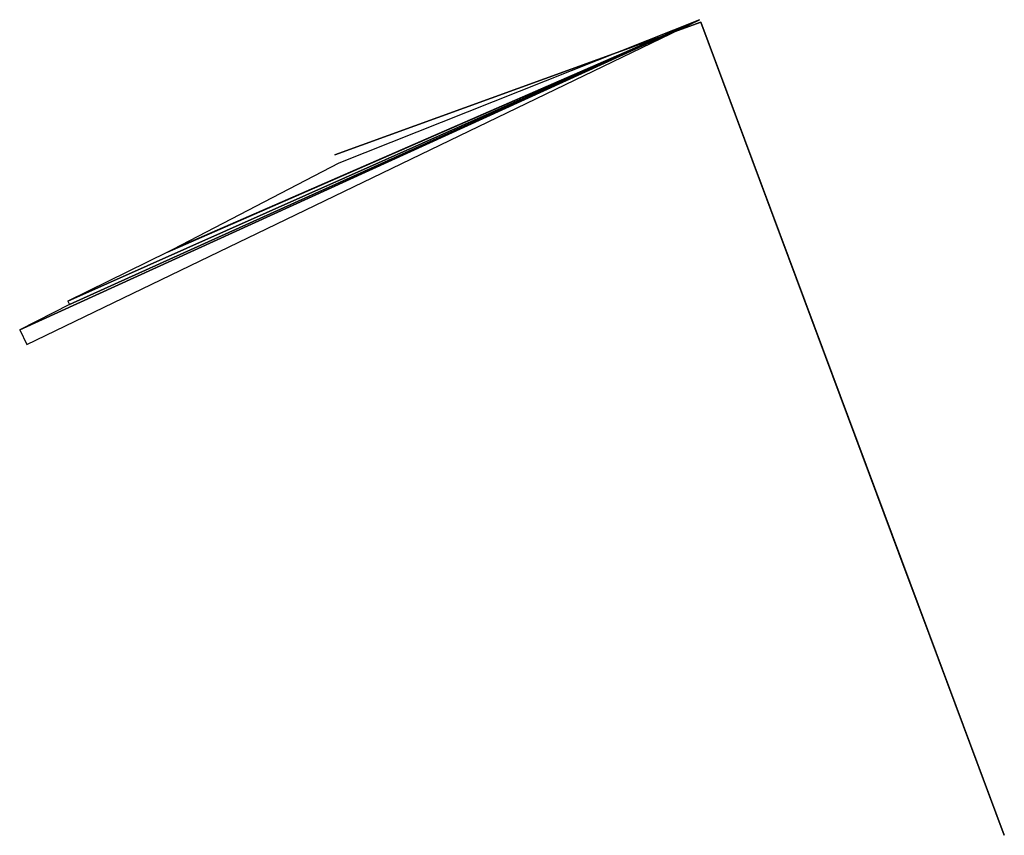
# Model space of a CAD drawing. Header units: inches. Extents: x 579888.7 to 579910.1, y 6062638.9 to 6062656.7.
import ezdxf

# ---------------------------------------------------------------- set-up
doc = ezdxf.new("R2010")
doc.units = ezdxf.units.IN
doc.header["$MEASUREMENT"] = 0
doc.layers.add('PAST-KON', color=226, linetype='Continuous')

msp = doc.modelspace()

# ---------------------------------------------------------------- linework, layer by layer
at = {"layer": 'PAST-KON'}
for points in [[(579903.4885229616, 6062656.678137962, 86.77547256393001), (579888.6992229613, 6062649.931037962, 96.82727256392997), (579888.8549229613, 6062649.608837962, 86.78607256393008)], [(579903.4885229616, 6062656.678137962, 86.77547256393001), (579889.7808229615, 6062650.478437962, 97.45667256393), (579888.6992229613, 6062649.931037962, 96.82727256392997)], [(579903.4885229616, 6062656.678137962, 86.77547256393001), (579889.7459229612, 6062650.550837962, 99.71327256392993), (579889.7808229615, 6062650.478437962, 97.45667256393)], [(579903.4885229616, 6062656.678137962, 86.77547256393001), (579891.9126229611, 6062651.622637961, 100.3457725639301), (579889.7459229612, 6062650.550837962, 99.71327256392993)], [(579903.4885229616, 6062656.678137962, 86.77547256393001), (579892.0276229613, 6062651.678137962, 100.34357256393), (579891.9126229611, 6062651.622637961, 100.3457725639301)], [(579903.4885229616, 6062656.678137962, 86.77547256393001), (579895.6421229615, 6062653.555137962, 103.6480725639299), (579892.0276229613, 6062651.678137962, 100.34357256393)], [(579903.5161229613, 6062656.620937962, 86.77777256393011), (579895.554122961, 6062653.737437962, 103.6408725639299), (579903.5161229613, 6062656.620937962, 96.77177256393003)], [(579910.1208229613, 6062638.930437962, 96.61397256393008), (579910.1208229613, 6062638.930437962, 86.77777256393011), (579903.5161229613, 6062656.620937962, 86.77777256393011)], [(579908.6294229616, 6062642.925037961, 96.64957256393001), (579910.1208229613, 6062638.930437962, 96.61397256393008), (579903.5161229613, 6062656.620937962, 86.77777256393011)], [(579907.9890229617, 6062644.640337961, 96.66487256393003), (579908.6294229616, 6062642.925037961, 96.64957256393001), (579903.5161229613, 6062656.620937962, 86.77777256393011)], [(579903.5161229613, 6062656.620937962, 96.77177256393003), (579907.9890229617, 6062644.640337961, 96.66487256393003), (579903.5161229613, 6062656.620937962, 86.77777256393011)], [(579908.6294229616, 6062642.925037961, 100.57087256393), (579908.6294229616, 6062642.925037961, 96.64957256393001), (579907.9890229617, 6062644.640337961, 96.66487256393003)], [(579907.9890229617, 6062644.640337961, 100.5683725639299), (579908.6294229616, 6062642.925037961, 100.57087256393), (579907.9890229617, 6062644.640337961, 96.66487256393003)]]:
    msp.add_3dface(points, dxfattribs=at)

doc.saveas('drawing.dxf')
